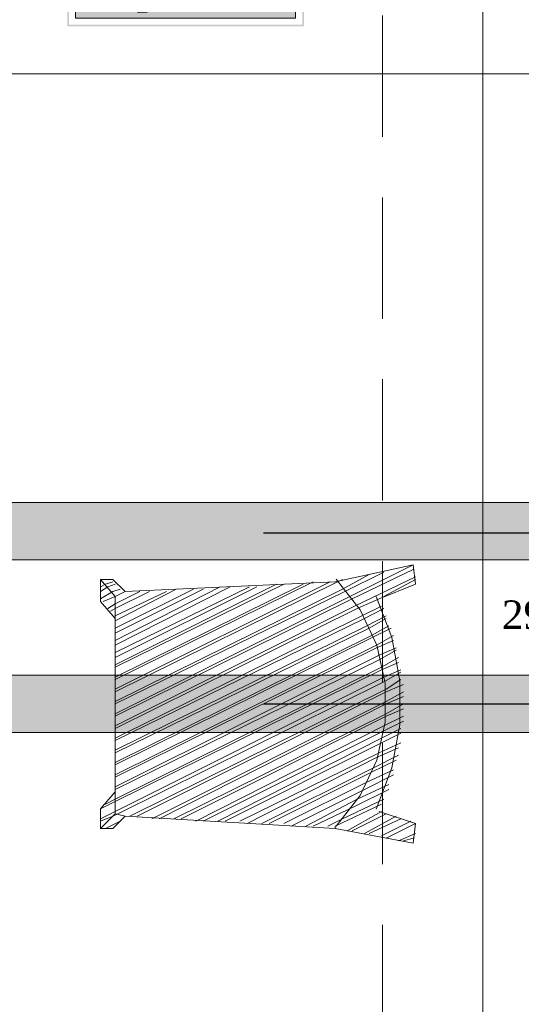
# Model space of a CAD drawing. Header units: inches. Extents: x -78787 to 29484, y -9517 to 23232.
# Tile 166 of 256: x 1522 to 2398, y 844 to 2563. Entities that reach past the tile are written whole.
import ezdxf
from ezdxf.enums import TextEntityAlignment as Align

# ---------------------------------------------------------------- set-up
doc = ezdxf.new("R2010")
doc.units = ezdxf.units.IN
doc.header["$MEASUREMENT"] = 0
doc.linetypes.add('Dot & Dashed', pattern=[670.277762, 317.5, -176.388889, 0, -176.388874])
doc.linetypes.add('Hidden', pattern=[317.5, 211.666667, -105.833333])
for name, color, linetype in [('- ავარიული განათება', 7, 'Continuous'), ('- განათება', 7, 'Continuous'), ('- საშტეფცელო როზეტები', 7, 'Continuous'), ('Structural - Bearing', 7, 'Continuous'), ('Structural - Grid', 7, 'Continuous')]:
    doc.layers.add(name, color=color, linetype=linetype)
for name, color, linetype, lineweight, true_color in [('New_2D Drafting - General_Pen_No__161', 7, 'Continuous', 13, 0x6a6a6a), ('Structural - Bearing_Pen_No__102', 7, 'Continuous', 13, 0xcccccc), ('Structural - Grid_Pen_No__81', 7, 'Continuous', 20, 0x6a6a6a)]:
    doc.layers.add(name, color=color, linetype=linetype, lineweight=lineweight, true_color=true_color)
doc.styles.add('GENERATED_STYLE_2', font='txt')
doc.styles.get("Standard").update_dxf_attribs({"font": 'arial.ttf'})
doc.dimstyles.get("Standard").update_dxf_attribs({"dimtxt": 0.18, "dimasz": 0.18, "dimexe": 0.18, "dimexo": 0.0625, "dimgap": 0.09, "dimtad": 0, "dimtih": 1, "dimtoh": 1, "dimdec": 4, "dimzin": 0, "dimdsep": 46, "dimtxsty": 'Standard', "dimcen": 0.09, "dimadec": 0, "dimazin": 0, "dimtfac": 1, "dimtdec": 4, "dimtofl": 0, "dimtmove": 0, "dimatfit": 3, "dimfxl": 1, "dimtolj": 1, "dimtzin": 0, "dimarcsym": 0})

# ---------------------------------------------------------------- blocks, each defined once
blk = doc.blocks.new('Standard grid marker_2')
at = {"layer": 'Structural - Grid_Pen_No__81', "color": 251, "linetype": 'Continuous', "lineweight": 20, "true_color": 0x6a6a6a}
blk.add_line((1000, 0), (27734.9, 0), dxfattribs=at)
at = {"layer": 'Structural - Grid_Pen_No__81', "color": 251, "lineweight": 20, "true_color": 0x6a6a6a, "style": 'GENERATED_STYLE_2'}
for tag, p in [('AC_MarkerText_1_0', (-1.5, -46.7)), ('AC_MarkerText_1_1', (28933.4, -46.7))]:
    blk.add_attdef(tag, text='', height=100, rotation=270, dxfattribs=at).set_placement(p, align=Align.TOP_CENTER)
blk = doc.blocks.new('Beam_5', base_point=(-23008.8, 14663))
at = {"layer": 'Structural - Bearing_Pen_No__102', "color": 254, "linetype": 'Dot & Dashed', "lineweight": 13, "true_color": 0xcccccc}
blk.add_line((-23008.8, 14663), (-23008.8, 39096.2), dxfattribs=at)
at = {"layer": 'Structural - Bearing_Pen_No__102', "color": 254, "linetype": 'Hidden', "lineweight": 13, "true_color": 0xcccccc}
blk.add_line((-23183.8, 20838), (-23183.8, 26488), dxfattribs=at)
blk = doc.blocks.new('*D1160')
at = {"layer": '- განათება', "color": 0, "lineweight": -2, "transparency": 16777216}
for p, q in [((1947.8, 1368.5), (2506.1, 1368.5)), ((2505.9, 1268.5), (2505.9, 576.7)), ((2505.9, -81.6), (2505.9, 525.5)), ((2348.6, -181.6), (2506.1, -181.6))]:
    blk.add_line(p, q, dxfattribs=at)
at = {"layer": '- განათება', "color": 0, "transparency": 16777216}
for points in [[(2489.3, 1268.5), (2522.6, 1268.5), (2505.9, 1368.5)], [(2489.3, -81.6), (2522.6, -81.6), (2505.9, -181.6)]]:
    blk.add_solid(points, dxfattribs=at)
at = {"layer": 'Defpoints', "color": 0, "transparency": 16777216}
for p in [(1947.8, 1368.5), (2505.9, 1368.5), (2348.5, -181.6)]:
    blk.add_point(p, dxfattribs=at)
at = {"layer": '- განათება', "color": 0, "transparency": 16777216, "insert": (2505.9, 551.1), "char_height": 50, "attachment_point": 5}
blk.add_mtext('\\A1;{\\fSylfaen|b0|i0|c0|p18;1550.1204}', dxfattribs=at)
blk = doc.blocks.new('*D1161')
at = {"layer": '- განათება', "color": 0, "lineweight": -2, "transparency": 16777216}
for p, q in [((1947.8, 1667), (2506.1, 1667)), ((2505.9, 1567), (2505.9, 1549.2)), ((2505.9, 1468.5), (2505.9, 1497.8)), ((2348.6, 1368.5), (2506.1, 1368.5))]:
    blk.add_line(p, q, dxfattribs=at)
at = {"layer": '- განათება', "color": 0, "transparency": 16777216}
for points in [[(2489.3, 1567), (2522.6, 1567), (2505.9, 1667)], [(2489.3, 1468.5), (2522.6, 1468.5), (2505.9, 1368.5)]]:
    blk.add_solid(points, dxfattribs=at)
at = {"layer": 'Defpoints', "color": 0, "transparency": 16777216}
for p in [(1947.8, 1667), (2505.9, 1667), (2348.5, 1368.5)]:
    blk.add_point(p, dxfattribs=at)
at = {"layer": '- განათება', "color": 0, "transparency": 16777216, "insert": (2505.9, 1523.5), "char_height": 50, "attachment_point": 5}
blk.add_mtext('\\A1;{\\fSylfaen|b0|i0|c0|p18;298.5245}', dxfattribs=at)
blk = doc.blocks.new('*D1309')
at = {"layer": '- საშტეფცელო როზეტები', "color": 0, "lineweight": -2, "transparency": 16777216}
for p, q in [((560.9, 1616.9), (560.9, 2746.6)), ((660.9, 2746.4), (1461, 2746.4)), ((2475.1, 2746.4), (1766.2, 2746.4)), ((2575.1, 1424.5), (2575.1, 2746.6))]:
    blk.add_line(p, q, dxfattribs=at)
at = {"layer": '- საშტეფცელო როზეტები', "color": 0, "transparency": 16777216}
for points in [[(660.9, 2763.1), (660.9, 2729.8), (560.9, 2746.4)], [(2475.1, 2763.1), (2475.1, 2729.8), (2575.1, 2746.4)]]:
    blk.add_solid(points, dxfattribs=at)
at = {"layer": 'Defpoints', "color": 0, "transparency": 16777216}
for p in [(560.9, 2746.4), (560.9, 1616.8), (2575.1, 1424.4)]:
    blk.add_point(p, dxfattribs=at)
at = {"layer": '- საშტეფცელო როზეტები', "color": 0, "transparency": 16777216, "insert": (1613.6, 2746.4), "char_height": 50, "attachment_point": 5}
blk.add_mtext('\\A1;{\\fSylfaen|b0|i0|c0|p18;2014.2746}', dxfattribs=at)
blk = doc.blocks.new('ექსიტიი')
at = {"layer": '- ავარიული განათება', "linetype": 'Continuous', "lineweight": 35}
h = blk.add_hatch(color=7, dxfattribs=at)
h.paths.add_polyline_path([(-16445, -14820.3), (-15390.6, -14820.3), (-15390.6, -14349.4), (-16445, -14349.4)])
h.paths.add_polyline_path([(-15397.3, -14813.4), (-16437.8, -14813.4), (-16437.8, -14356.3), (-15397.3, -14356.3)], flags=0)
at = {"layer": '- ავარიული განათება', "transparency": 33554687}
h = blk.add_hatch(color=3, dxfattribs=at)
h.dxf.hatch_style = 1
h.paths.add_polyline_path([(-16408.1, -14386.1), (-16408.1, -14784.7), (-15427.6, -14784.7), (-15427.6, -14386.1)])
h.paths.add_polyline_path([(-15863, -14548.3), (-15610.3, -14548.3), (-15649.7, -14504.6), (-15594.1, -14504.6), (-15533.9, -14570.2), (-15596.7, -14635.1), (-15651.9, -14635.1), (-15610.8, -14592.8), (-15863, -14592.8)], flags=16)
h.paths.add_polyline_path([(-16057.2, -14458.4, -1), (-16131.7, -14458.4, -1)], flags=16)
h.paths.add_polyline_path([(-16028.8, -14548.3), (-16028.8, -14592.8), (-16141.3, -14592.8), (-16149.6, -14609.7), (-16089.2, -14646.5), (-16089.2, -14757.7), (-16132.6, -14757.7), (-16132.6, -14671.1), (-16180.7, -14638.2), (-16180.7, -14711.9), (-16310.3, -14711.9), (-16310.3, -14670.1), (-16224.8, -14670.1), (-16224.8, -14569.8), (-16267.9, -14544.8), (-16223.4, -14468.8), (-16141.5, -14468.8, 0.505536), (-16092.1, -14502.8), (-16092.1, -14548.3)], flags=16)
at = {"layer": '- ავარიული განათება', "color": 7, "linetype": 'Continuous', "lineweight": 13}
for p, q in [((-15427.6, -14386.1), (-16408.1, -14386.1)), ((-16408.1, -14386.1), (-16408.1, -14784.7)), ((-15427.6, -14784.7), (-15427.6, -14386.1)), ((-16223.4, -14468.8), (-16267.9, -14544.8)), ((-16141.5, -14468.8), (-16223.4, -14468.8)), ((-16233.3, -14564.8), (-16200.4, -14503)), ((-16180, -14508.6), (-16224.8, -14591.8)), ((-16200.4, -14503), (-16180, -14508.6)), ((-16092.1, -14548.3), (-16092.1, -14502.8)), ((-15594.1, -14504.6), (-15649.7, -14504.6)), ((-15649.7, -14504.6), (-15610.3, -14548.3)), ((-15533.9, -14570.2), (-15594.1, -14504.6)), ((-16267.9, -14544.8), (-16233.3, -14564.8)), ((-16149.6, -14609.7), (-16126, -14561.5)), ((-16126, -14561.5), (-16126, -14592.8)), ((-16028.8, -14548.3), (-16092.1, -14548.3)), ((-16028.8, -14592.8), (-16028.8, -14548.3)), ((-15610.3, -14548.3), (-15863, -14548.3)), ((-15863, -14548.3), (-15863, -14592.8)), ((-15596.7, -14635.1), (-15533.9, -14570.2)), ((-16224.8, -14591.8), (-16224.8, -14670.1)), ((-16089.2, -14646.5), (-16149.6, -14609.7)), ((-16126, -14592.8), (-16028.8, -14592.8)), ((-15863, -14592.8), (-15610.8, -14592.8)), ((-15610.8, -14592.8), (-15651.9, -14635.1)), ((-16180.7, -14711.9), (-16180.7, -14638.2)), ((-16180.7, -14638.2), (-16132.6, -14671.1)), ((-16089.2, -14757.7), (-16089.2, -14646.5)), ((-15651.9, -14635.1), (-15596.7, -14635.1)), ((-16224.8, -14670.1), (-16310.3, -14670.1)), ((-16310.3, -14670.1), (-16310.3, -14711.9)), ((-16132.6, -14671.1), (-16132.6, -14757.7)), ((-16310.3, -14711.9), (-16180.7, -14711.9)), ((-16408.1, -14784.7), (-15427.6, -14784.7)), ((-16132.6, -14757.7), (-16089.2, -14757.7))]:
    blk.add_line(p, q, dxfattribs=at)
for centre, start, end in [((-16094.5, -14458.4), 360, 180), ((-16104.3, -14467.6), 181.7955, 289.0684), ((-16094.5, -14458.4), 180, 0)]:
    blk.add_arc(centre, 37.2, start, end, dxfattribs=at)

msp = doc.modelspace()

# ---------------------------------------------------------------- hatches: boundary and pattern name
at = {"layer": '- განათება', "linetype": 'Continuous', "lineweight": 0, "true_color": 0x20527f}
msp.add_hatch(color=167, dxfattribs=at).paths.add_polyline_path([(6558.95317, 1719.73956), (6558.95317, 1619.73956), (-1594.98528, 1619.73956), (-1594.98528, 1719.73956)])
at = {"layer": '- განათება', "linetype": 'Continuous', "lineweight": 0, "true_color": 0x727272}
msp.add_hatch(color=8, dxfattribs=at).paths.add_polyline_path([(6758.95317, 1418.35514), (6758.95317, 1318.35514), (-1794.98528, 1318.35514), (-1794.98528, 1418.35514)])

# ---------------------------------------------------------------- linework, layer by layer
at = {"layer": '- განათება', "color": 8, "linetype": 'Continuous', "lineweight": 15, "flags": 128}
msp.add_lwpolyline([(6558.95317, 268.35514), (-1594.98528, 268.35514), (-1594.98528, 2468.35514), (6558.95317, 2468.35514)], close=True, dxfattribs=at)
at = {"layer": '- განათება', "color": 252, "linetype": 'Continuous', "lineweight": 13, "flags": 128}
for points in [[(6558.95317, 1719.73956), (6558.95317, 1619.73956), (-1594.98528, 1619.73956), (-1594.98528, 1719.73956)], [(6758.95317, 1418.35514), (6758.95317, 1318.35514), (-1794.98528, 1318.35514), (-1794.98528, 1418.35514)]]:
    msp.add_lwpolyline(points, close=True, dxfattribs=at)
at = {"layer": 'New_2D Drafting - General_Pen_No__161', "color": 251, "linetype": 'Continuous', "lineweight": 13, "true_color": 0x6a6a6a}
for points in [[(2072.93061, 1581.51372), (2209.3957, 1611.36059)], [(2090.00821, 1564.48802), (2158.21481, 1598.59132)], [(2098.52106, 1555.92327), (2209.3957, 1611.36059)], [(2102.77748, 1551.66684), (2209.3957, 1602.84774)], [(2209.3957, 1611.36059), (2213.65213, 1577.25729)], [(1684.97318, 1585.77014), (1663.63915, 1585.77014)], [(1663.63915, 1585.77014), (1663.63915, 1547.41042)], [(1663.63915, 1585.77014), (1689.2296, 1555.92327)], [(1672.152, 1577.25729), (1684.97318, 1581.51372)], [(1706.3072, 1564.48802), (1684.97318, 1585.77014)], [(1689.2296, 1393.91963), (2064.41776, 1581.51372)], [(1689.2296, 1410.99723), (2034.57089, 1581.51372)], [(1689.2296, 1389.66321), (2077.18704, 1581.51372)], [(1706.3072, 1564.48802), (2072.93061, 1581.51372)], [(2116.63681, 1532.51294), (2074.74738, 1586.1854)], [(2077.18704, 1581.51372), (2085.75179, 1585.77014)], [(2085.75179, 1568.74444), (2132.62436, 1594.33489)], [(2107.03391, 1538.89757), (2213.65213, 1590.02656)], [(2158.21481, 1555.92327), (2213.65213, 1585.77014)], [(1663.63915, 1573.00087), (1672.152, 1577.25729)], [(1663.63915, 1564.48802), (1676.46033, 1573.00087)], [(1663.63915, 1551.66684), (1684.97318, 1564.48802)], [(1676.46033, 1573.00087), (1689.2296, 1577.25729)], [(1684.97318, 1564.48802), (1697.74245, 1568.74444)], [(1689.2296, 1436.53578), (1970.62072, 1577.25729)], [(1689.2296, 1415.25366), (2017.5452, 1577.25729)], [(1689.2296, 1432.27935), (1983.38999, 1577.25729)], [(1689.2296, 1479.20383), (1872.56726, 1573.00087)], [(1689.2296, 1457.8698), (1923.74816, 1573.00087)], [(1689.2296, 1470.69098), (1889.59295, 1573.00087)], [(1689.2296, 1449.35695), (1936.51743, 1573.00087)], [(1689.2296, 1500.48594), (1825.64278, 1568.74444)], [(1689.2296, 1372.58561), (2085.75179, 1568.74444)], [(1689.2296, 1513.30712), (1795.79591, 1568.74444)], [(1689.2296, 1491.9731), (1842.72039, 1568.74444)], [(1689.2296, 1543.154), (1731.84574, 1564.48802)], [(1689.2296, 1521.81997), (1778.77022, 1564.48802)], [(1689.2296, 1555.92327), (1706.3072, 1564.48802)], [(1689.2296, 1534.64115), (1748.92334, 1564.48802)], [(1689.2296, 1368.32918), (2090.00821, 1564.48802)], [(1706.3072, 1564.48802), (1689.2296, 1555.92327)], [(2213.65213, 1577.25729), (2149.70196, 1551.66684)], [(1663.63915, 1547.41042), (1689.2296, 1517.56355)], [(1667.89557, 1547.41042), (1689.2296, 1555.92327)], [(1689.2296, 1351.30349), (2098.52106, 1555.92327)], [(1689.2296, 1555.92327), (1689.2296, 1517.56355)], [(1689.2296, 1347.04707), (2102.77748, 1551.66684)], [(2111.34224, 1534.64115), (2149.70196, 1551.66684)], [(2172.33367, 1484.39459), (2144.82264, 1556.1309)], [(1676.46033, 1534.64115), (1689.2296, 1543.154)], [(1680.71675, 1530.33282), (1689.2296, 1534.64115)], [(1689.2296, 1329.96946), (2107.03391, 1538.89757)], [(1689.2296, 1325.71304), (2111.34224, 1534.64115)], [(2145.70507, 1470.95052), (2116.63681, 1532.51294)], [(2119.85509, 1521.81997), (2153.95838, 1538.89757)], [(2124.11151, 1517.56355), (2158.21481, 1534.64115)], [(1689.2296, 1308.63544), (2119.85509, 1521.81997)], [(1689.2296, 1304.37902), (2124.11151, 1517.56355)], [(1689.2296, 1517.56355), (1689.2296, 1214.8384)], [(2128.36793, 1504.79428), (2162.47123, 1521.81997)], [(2132.62436, 1500.48594), (2162.47123, 1517.56355)], [(1689.2296, 1287.35332), (2128.36793, 1504.79428)], [(1689.2296, 1283.04499), (2132.62436, 1500.48594)], [(2136.88078, 1487.71667), (2166.72765, 1504.79428)], [(2136.88078, 1483.46025), (2171.03598, 1500.48594)], [(1689.2296, 1266.0193), (2136.88078, 1487.71667)], [(1689.2296, 1261.76287), (2136.88078, 1483.46025)], [(2145.44554, 1470.69098), (2175.29241, 1487.71667)], [(2145.44554, 1466.38265), (2175.29241, 1479.20383)], [(2186.29682, 1408.86902), (2172.33367, 1484.39459)], [(1689.2296, 1244.68527), (2145.44554, 1470.69098)], [(1689.2296, 1240.42885), (2145.44554, 1466.38265)], [(2160.60256, 1404.50878), (2145.70507, 1470.95052)], [(2149.70196, 1453.61338), (2179.54883, 1466.38265)], [(2149.70196, 1445.10053), (2179.54883, 1462.12623)], [(1689.2296, 1223.40315), (2149.70196, 1453.61338)], [(1689.2296, 1219.09482), (2149.70196, 1445.10053)], [(2183.80525, 1449.35695), (2153.95838, 1432.27935)], [(2153.95838, 1432.27935), (1689.2296, 1202.06913)], [(2153.95838, 1428.02293), (1689.2296, 1197.8127)], [(2183.80525, 1440.84411), (2153.95838, 1428.02293)], [(2188.06168, 1428.02293), (2158.21481, 1415.25366)], [(2158.21481, 1415.25366), (1689.2296, 1180.7351)], [(2158.21481, 1406.6889), (2188.06168, 1423.76651)], [(2188.06168, 1410.99723), (2162.47123, 1393.91963)], [(1693.48602, 1176.47868), (2158.21481, 1406.6889)], [(2162.47123, 1393.91963), (1714.82005, 1172.22225)], [(2160.60256, 1336.45791), (2160.60256, 1404.50878)], [(2162.47123, 1389.66321), (2192.3181, 1402.43248)], [(2186.29682, 1332.04577), (2186.29682, 1408.86902)], [(1727.58932, 1172.22225), (2162.47123, 1389.66321)], [(2162.47123, 1372.58561), (2192.3181, 1389.66321)], [(2162.47123, 1368.32918), (2192.3181, 1381.15036)], [(1753.17977, 1167.96583), (2162.47123, 1372.58561)], [(1765.94904, 1167.96583), (2162.47123, 1368.32918)], [(2162.47123, 1351.30349), (2192.3181, 1368.32918)], [(2162.47123, 1347.04707), (2192.3181, 1359.81634)], [(1791.53949, 1167.96583), (2162.47123, 1351.30349)], [(1804.36067, 1167.96583), (2162.47123, 1347.04707)], [(2158.21481, 1329.96946), (2192.3181, 1347.04707)], [(1829.95112, 1163.70941), (2158.21481, 1329.96946)], [(2145.70507, 1270.01618), (2160.60256, 1336.45791)], [(2153.95838, 1308.63544), (2188.06168, 1325.71304)], [(2158.21481, 1321.45662), (2192.3181, 1338.48231)], [(2172.33367, 1256.5202), (2186.29682, 1332.04577)], [(1842.72039, 1163.70941), (2158.21481, 1321.45662)], [(1868.31083, 1163.70941), (2153.95838, 1308.63544)], [(2153.95838, 1300.12259), (2188.06168, 1317.20019)], [(1881.08011, 1163.70941), (2153.95838, 1300.12259)], [(2145.44554, 1274.53214), (2183.80525, 1291.60974)], [(2149.70196, 1283.04499), (2188.06168, 1300.12259)], [(1906.67055, 1163.70941), (2149.70196, 1283.04499)], [(1919.43983, 1159.45298), (2145.44554, 1274.53214)], [(2141.18911, 1257.50645), (2183.80525, 1278.78857)], [(1945.03027, 1159.45298), (2141.18911, 1257.50645)], [(2116.63681, 1208.45376), (2145.70507, 1270.01618)], [(2136.88078, 1248.94169), (2179.54883, 1270.27572)], [(2144.82264, 1184.8358), (2172.33367, 1256.5202)], [(1957.85145, 1159.45298), (2136.88078, 1248.94169)], [(2124.11151, 1219.09482), (2175.29241, 1244.68527)], [(2128.36793, 1231.916), (2175.29241, 1253.25002)], [(1983.38999, 1159.45298), (2128.36793, 1231.916)], [(2111.34224, 1202.06913), (2166.72765, 1227.65958)], [(1663.63915, 1184.99152), (1689.2296, 1214.8384)], [(1689.2296, 1214.8384), (1689.2296, 1176.47868)], [(1996.21117, 1155.14465), (2124.11151, 1219.09482)], [(2074.74738, 1154.72939), (2116.63681, 1208.45376)], [(2107.03391, 1189.24795), (2166.72765, 1219.09482)], [(1663.63915, 1184.99152), (1689.2296, 1197.8127)], [(1672.152, 1193.55628), (1689.2296, 1202.06913)], [(2021.80162, 1155.14465), (2111.34224, 1202.06913)], [(2034.57089, 1155.14465), (2107.03391, 1189.24795)], [(2072.93061, 1155.14465), (2153.95838, 1193.55628)], [(2085.75179, 1167.96583), (2158.21481, 1202.06913)], [(1663.63915, 1150.88823), (1663.63915, 1184.99152)], [(1663.63915, 1167.96583), (1689.2296, 1180.7351)], [(1663.63915, 1150.88823), (1689.2296, 1176.47868)], [(1663.63915, 1163.70941), (1684.97318, 1172.22225)], [(1684.97318, 1172.22225), (1693.48602, 1176.47868)], [(1706.3072, 1172.22225), (1684.97318, 1150.88823)], [(1689.2296, 1176.47868), (1706.3072, 1172.22225)], [(1706.3072, 1172.22225), (2072.93061, 1150.88823)], [(2094.26464, 1146.63181), (2153.95838, 1180.7351)], [(2102.77748, 1146.63181), (2162.47123, 1176.47868)], [(2124.11151, 1142.37538), (2179.54883, 1172.22225)], [(2213.65213, 1159.45298), (2149.70196, 1180.7351)], [(1672.152, 1150.88823), (1697.74245, 1163.70941)], [(2060.16134, 1155.14465), (2085.75179, 1167.96583)], [(2072.93061, 1150.88823), (2072.93061, 1155.14465)], [(2132.62436, 1142.37538), (2188.06168, 1167.96583)], [(2153.95838, 1138.11896), (2205.13928, 1163.70941)], [(2162.47123, 1133.86253), (2213.65213, 1159.45298)], [(2209.3957, 1125.29778), (2213.65213, 1159.45298)], [(1684.97318, 1150.88823), (1663.63915, 1150.88823)], [(2072.93061, 1150.88823), (2209.3957, 1125.29778)], [(2183.80525, 1129.60611), (2213.65213, 1142.37538)], [(2192.3181, 1129.60611), (2209.3957, 1133.86253)]]:
    msp.add_lwpolyline(points, dxfattribs=at)

# ---------------------------------------------------------------- block references
at = {"layer": '- ავარიული განათება', "xscale": 0.3916661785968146, "yscale": 0.3916661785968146, "zscale": 0.3916661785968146}
msp.add_blockref('ექსიტიი', (8046.48273, 8355.96128), dxfattribs=at)
at = {"layer": 'Structural - Bearing', "color": 254, "lineweight": 13, "true_color": 0xcccccc}
msp.add_blockref('Beam_5', (2330.93152, -6356.64486), dxfattribs=at)
at = {"layer": 'Structural - Grid', "color": 8, "linetype": 'Continuous', "lineweight": 15, "zscale": 1000, "rotation": 90}
msp.add_blockref('Standard grid marker_2', (2330.93152, -9316.57065), dxfattribs=at)

# ---------------------------------------------------------------- dimensions: what is measured, and where the dimension line sits
at = {"layer": '- განათება', "color": 1}
for base, p1, p2, picture, middle in [((2505.93152, 1667), (2348.5, 1368.47553), (1947.76448, 1667), '*D1161', (2505.93152, 1523.5)), ((2505.93152, 1368.47553), (2348.5, -181.64486), (1947.76448, 1368.47553), '*D1160', (2505.93152, 551.10936))]:
    dim = msp.add_linear_dim(base=base, p1=p1, p2=p2, angle=90, text='{\\fSylfaen|b0|i0|c0|p18;<>}', dimstyle='Standard', override={"dimtxt": 50, "dimasz": 100}, dxfattribs=at)
    dim.commit()
    dim.dimension.update_dxf_attribs({"geometry": picture, "text_midpoint": middle, "dimtype": 160})
at = {"layer": '- საშტეფცელო როზეტები', "color": 1}
dim = msp.add_linear_dim(base=(560.85298, 2746.43341), p1=(2575.12757, 1424.42898), p2=(560.85298, 1616.82941), angle=180, text='{\\fSylfaen|b0|i0|c0|p18;<>}', dimstyle='Standard', override={"dimtxt": 50, "dimasz": 100}, dxfattribs=at)
dim.commit()
dim.dimension.update_dxf_attribs({"geometry": '*D1309', "text_midpoint": (1613.59391, 2746.43341), "dimtype": 160})

doc.saveas('drawing.dxf')
